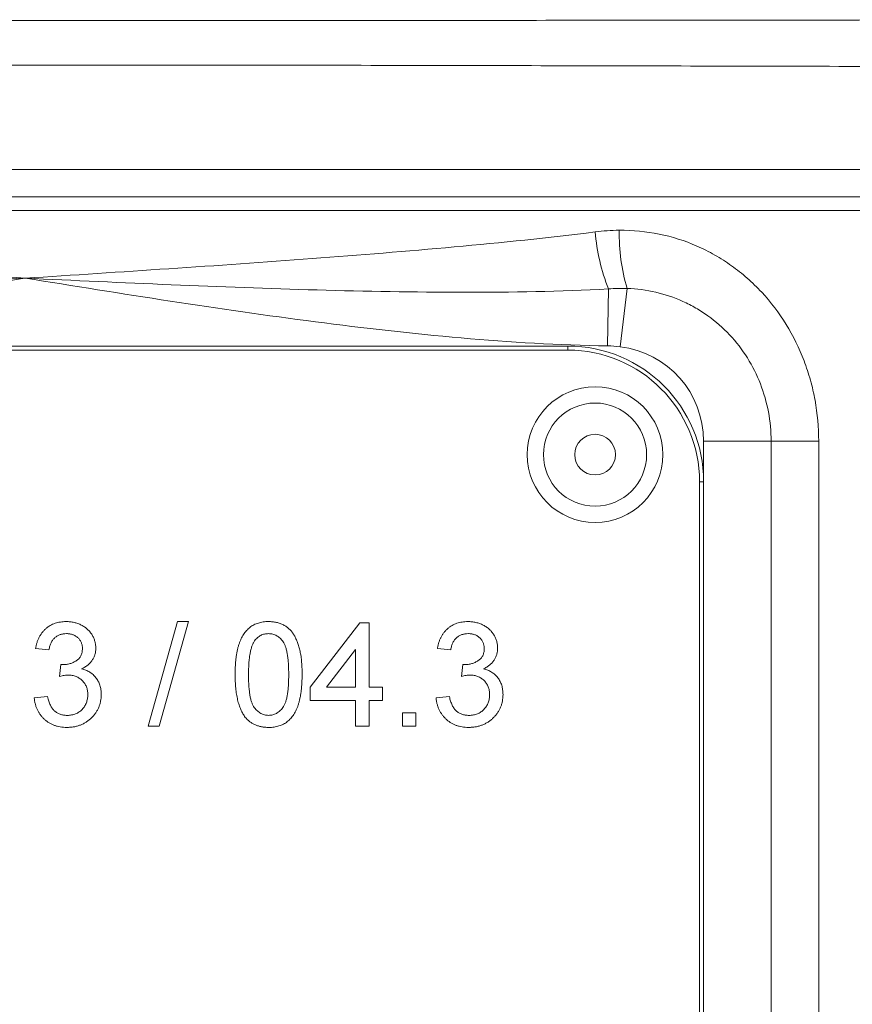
# Model space of a CAD drawing. Header units: millimetres. Extents: x 133 to 1049, y -79 to 877.
# Tile 26 of 28: x 956 to 987, y 765 to 801. Entities that reach past the tile are written whole.
import ezdxf

# ---------------------------------------------------------------- set-up
doc = ezdxf.new("R2010")
doc.units = ezdxf.units.MM

msp = doc.modelspace()

# ---------------------------------------------------------------- linework, layer by layer
at = {"color": 7, "linetype": 'Continuous', "lineweight": 15}
for p, q in [((912.502, 795.389), (1000.305, 795.389)), ((912.721, 794.389), (1000.086, 794.389)), ((1000.305, 793.889), (912.502, 793.889)), ((977.898, 790.994), (977.868, 788.895)), ((978.583, 791.009), (978.324, 788.864)), ((936.404, 788.889), (976.404, 788.889)), ((976.404, 788.739), (936.404, 788.739)), ((976.404, 788.889), (976.404, 788.739)), ((983.89, 785.389), (981.404, 785.389)), ((985.645, 785.389), (983.89, 785.389)), ((981.254, 743.889), (981.254, 783.889)), ((981.254, 783.889), (981.404, 783.889)), ((981.404, 783.889), (981.404, 743.889)), ((960.931, 774.889), (962.016, 778.739)), ((962.424, 778.739), (961.339, 774.889)), ((962.016, 778.739), (962.424, 778.739)), ((966.903, 776.321), (968.729, 778.69)), ((968.729, 778.69), (969.075, 778.69)), ((969.075, 778.69), (969.075, 776.321)), ((957.278, 777.703), (956.784, 777.752)), ((968.581, 777.707), (967.512, 776.321)), ((968.581, 776.321), (968.581, 777.707)), ((972.086, 777.703), (971.592, 777.752)), ((957.668, 776.716), (957.719, 777.16)), ((972.476, 776.716), (972.527, 777.16)), ((966.903, 775.827), (966.903, 776.321)), ((967.512, 776.321), (968.581, 776.321)), ((969.075, 776.321), (969.568, 776.321)), ((969.568, 776.321), (969.568, 775.827)), ((956.735, 775.926), (957.229, 775.975)), ((971.543, 775.926), (972.036, 775.975)), ((968.581, 775.827), (966.903, 775.827)), ((968.581, 774.889), (968.581, 775.827)), ((969.568, 775.827), (969.075, 775.827)), ((969.075, 775.827), (969.075, 774.889)), ((970.309, 775.383), (970.802, 775.383)), ((970.309, 774.889), (970.309, 775.383)), ((970.802, 775.383), (970.802, 774.889)), ((961.339, 774.889), (960.931, 774.889)), ((969.075, 774.889), (968.581, 774.889)), ((970.802, 774.889), (970.309, 774.889))]:
    msp.add_line(p, q, dxfattribs=at)
at = {"color": 8, "linetype": 'Continuous', "lineweight": 15}
for p, q in [((981.404, 783.889), (981.404, 785.389)), ((983.89, 730.66), (983.89, 785.389)), ((985.645, 785.389), (985.645, 731.168))]:
    msp.add_line(p, q, dxfattribs=at)
at = {"color": 7, "linetype": 'Continuous', "lineweight": 15}
for radius in [2.5, 1.9, 0.75]:
    msp.add_circle((977.404, 784.889), radius, dxfattribs=at)
for centre, radius, start, end in [((985.226, 793.83), 7.858, 185.3815, 201.1582), ((985.358, 793.01), 7.064, 178.8268, 196.4532), ((976.404, 783.889), 5, 0, 90), ((976.404, 783.889), 4.85, 0, 90), ((977.904, 785.389), 3.5, 0, 83.1032)]:
    msp.add_arc(centre, radius, start, end, dxfattribs=at)
for points, knots in [([(912.873, 800.912), (912.925, 800.912), (912.979, 800.912), (913.085, 800.912), (913.245, 800.912), (913.618, 800.912), (914.365, 800.911), (915.866, 800.91), (917.164, 800.909), (919.777, 800.907), (921.54, 800.906), (926.887, 800.9), (930.49, 800.896), (937.768, 800.888), (941.443, 800.885), (947.012, 800.88), (948.878, 800.879), (951.69, 800.878), (952.63, 800.877), (954.514, 800.877), (955.46, 800.877), (960.188, 800.877), (963.933, 800.88), (971.355, 800.885), (975.03, 800.888), (980.491, 800.894), (982.303, 800.896), (985.909, 800.9), (987.705, 800.901), (991.27, 800.905), (993.032, 800.907), (995.643, 800.909), (996.509, 800.91), (998.23, 800.911), (999.086, 800.912), (999.935, 800.912)], [0, 0, 0, 0, 0.001953, 0.001953, 0.003906, 0.007812, 0.015625, 0.03125, 0.0625, 0.0625, 0.125, 0.125, 0.25, 0.25, 0.375, 0.375, 0.4375, 0.4375, 0.46875, 0.46875, 0.5, 0.5, 0.625, 0.625, 0.75, 0.75, 0.8125, 0.8125, 0.875, 0.875, 0.9375, 0.9375, 0.96875, 0.96875, 1, 1, 1, 1]), ([(1000.305, 799.163), (1000.198, 799.167), (1000.091, 799.166), (999.877, 799.166), (999.554, 799.167), (998.801, 799.168), (997.287, 799.171), (995.978, 799.174), (993.344, 799.179), (991.567, 799.182), (987.972, 799.19), (986.16, 799.194), (982.522, 799.202), (980.695, 799.206), (975.186, 799.219), (971.479, 799.227), (963.995, 799.239), (960.218, 799.242), (954.498, 799.242), (952.596, 799.241), (948.816, 799.237), (946.935, 799.235), (941.319, 799.226), (937.612, 799.218), (930.27, 799.203), (926.636, 799.194), (921.242, 799.183), (919.464, 799.179), (916.829, 799.174), (915.956, 799.172), (914.655, 799.169), (914.006, 799.168), (913.253, 799.167), (912.931, 799.166), (912.716, 799.166), (912.609, 799.167), (912.502, 799.163)], [0, 0, 0, 0, 0.003906, 0.003906, 0.007812, 0.015625, 0.03125, 0.0625, 0.0625, 0.125, 0.125, 0.1875, 0.1875, 0.25, 0.25, 0.375, 0.375, 0.5, 0.5, 0.5625, 0.5625, 0.625, 0.625, 0.75, 0.75, 0.875, 0.875, 0.9375, 0.9375, 0.96875, 0.96875, 0.984375, 0.992187, 0.996094, 0.996094, 1, 1, 1, 1]), ([(935.404, 793.093), (937.122, 792.874), (938.852, 792.699), (942.329, 792.382), (944.078, 792.242), (947.588, 791.979), (949.347, 791.857), (951.99, 791.679), (952.872, 791.62), (954.637, 791.504), (955.522, 791.447), (956.404, 791.389)], [0, 0, 0, 0, 0.25, 0.25, 0.5, 0.5, 0.75, 0.75, 0.875, 0.875, 1, 1, 1, 1]), ([(977.403, 793.093), (975.685, 792.874), (973.955, 792.699), (970.476, 792.382), (968.726, 792.242), (965.219, 791.979), (963.461, 791.857), (959.937, 791.619), (958.168, 791.504), (956.404, 791.389)], [0, 0, 0, 0, 0.25, 0.25, 0.5, 0.5, 0.75, 0.75, 1, 1, 1, 1]), ([(978.296, 793.155), (978.791, 793.16), (979.286, 793.112), (980.242, 792.917), (980.707, 792.77), (981.383, 792.474), (981.604, 792.363), (982.031, 792.121), (982.237, 791.989), (982.634, 791.705), (982.826, 791.553), (983.196, 791.227), (983.375, 791.054), (983.882, 790.507), (984.183, 790.111), (984.709, 789.257), (984.928, 788.81), (985.194, 788.111), (985.272, 787.874), (985.408, 787.389), (985.464, 787.141), (985.6, 786.398), (985.645, 785.897), (985.645, 785.389)], [0, 0, 0, 0, 0.125, 0.125, 0.25, 0.25, 0.3125, 0.3125, 0.375, 0.375, 0.4375, 0.4375, 0.5, 0.5, 0.625, 0.625, 0.75, 0.75, 0.8125, 0.8125, 0.875, 0.875, 1, 1, 1, 1]), ([(934.909, 790.994), (936.694, 790.9), (938.482, 790.87), (942.062, 790.872), (943.853, 790.905), (949.228, 791.055), (952.816, 791.223), (956.404, 791.389)], [0, 0, 0, 0, 0.25, 0.25, 0.5, 0.5, 1, 1, 1, 1]), ([(934.939, 788.895), (936.742, 788.92), (938.54, 789.031), (942.132, 789.345), (943.922, 789.55), (949.285, 790.247), (952.846, 790.82), (956.404, 791.389)], [0, 0, 0, 0, 0.25, 0.25, 0.5, 0.5, 1, 1, 1, 1]), ([(977.898, 790.994), (976.114, 790.9), (974.326, 790.87), (970.745, 790.872), (968.954, 790.905), (963.579, 791.055), (959.991, 791.223), (956.404, 791.389)], [0, 0, 0, 0, 0.25, 0.25, 0.5, 0.5, 1, 1, 1, 1]), ([(977.868, 788.895), (976.065, 788.92), (974.267, 789.031), (970.676, 789.345), (968.885, 789.55), (963.523, 790.247), (959.961, 790.82), (956.404, 791.389)], [0, 0, 0, 0, 0.25, 0.25, 0.5, 0.5, 1, 1, 1, 1]), ([(983.89, 785.389), (983.89, 785.751), (983.857, 786.109), (983.725, 786.816), (983.625, 787.165), (983.366, 787.829), (983.207, 788.148), (982.825, 788.757), (982.607, 789.04), (982.117, 789.562), (981.849, 789.797), (981.419, 790.106), (981.271, 790.202), (980.964, 790.379), (980.804, 790.461), (980.319, 790.68), (979.985, 790.793), (979.297, 790.952), (978.941, 790.999), (978.583, 791.009)], [0, 0, 0, 0, 0.125, 0.125, 0.25, 0.25, 0.375, 0.375, 0.5, 0.5, 0.625, 0.625, 0.6875, 0.6875, 0.75, 0.75, 0.875, 0.875, 1, 1, 1, 1]), ([(956.784, 777.752), (956.792, 777.79), (956.807, 777.865), (956.838, 777.973), (956.876, 778.075), (956.921, 778.169), (956.972, 778.258), (957.03, 778.339), (957.095, 778.414), (957.167, 778.482), (957.243, 778.543), (957.325, 778.596), (957.412, 778.64), (957.503, 778.676), (957.598, 778.705), (957.698, 778.724), (957.803, 778.737), (957.874, 778.739), (957.91, 778.739)], [0, 0, 0, 0, 0.071042, 0.139355, 0.204975, 0.268354, 0.330157, 0.390696, 0.450899, 0.510969, 0.570761, 0.629453, 0.688414, 0.747571, 0.808283, 0.870023, 0.933805, 1, 1, 1, 1]), ([(957.91, 778.739), (957.961, 778.738), (958.059, 778.735), (958.205, 778.709), (958.344, 778.668), (958.475, 778.61), (958.596, 778.538), (958.704, 778.454), (958.796, 778.357), (958.872, 778.248), (958.93, 778.132), (958.974, 778.012), (959.001, 777.887), (959.004, 777.803), (959.006, 777.761)], [0, 0, 0, 0, 0.092037, 0.180974, 0.269397, 0.357388, 0.443619, 0.526488, 0.607493, 0.688023, 0.767897, 0.845559, 0.922544, 1, 1, 1, 1]), ([(964.139, 776.788), (964.139, 776.843), (964.14, 776.951), (964.146, 777.109), (964.157, 777.258), (964.173, 777.4), (964.191, 777.534), (964.215, 777.66), (964.243, 777.779), (964.275, 777.889), (964.312, 777.993), (964.352, 778.089), (964.398, 778.179), (964.446, 778.263), (964.501, 778.339), (964.558, 778.409), (964.62, 778.472), (964.686, 778.529), (964.757, 778.579), (964.832, 778.622), (964.911, 778.658), (964.995, 778.687), (965.083, 778.711), (965.176, 778.728), (965.273, 778.738), (965.339, 778.739), (965.373, 778.739)], [0, 0, 0, 0, 0.063106, 0.123598, 0.18095, 0.235231, 0.287063, 0.336277, 0.382622, 0.426568, 0.468161, 0.508195, 0.546568, 0.583435, 0.619186, 0.653542, 0.687322, 0.720583, 0.753387, 0.786413, 0.819528, 0.853564, 0.888323, 0.924006, 0.961355, 1, 1, 1, 1]), ([(965.373, 778.739), (965.422, 778.738), (965.519, 778.735), (965.661, 778.711), (965.795, 778.673), (965.92, 778.619), (966.035, 778.55), (966.138, 778.467), (966.226, 778.369), (966.302, 778.258), (966.368, 778.134), (966.426, 777.998), (966.478, 777.849), (966.517, 777.717), (966.543, 777.602), (966.56, 777.507), (966.575, 777.405), (966.586, 777.296), (966.596, 777.179), (966.602, 777.055), (966.606, 776.924), (966.607, 776.834), (966.607, 776.788)], [0, 0, 0, 0, 0.05672, 0.111428, 0.164271, 0.216334, 0.267283, 0.317412, 0.367322, 0.418222, 0.471412, 0.527968, 0.588059, 0.652207, 0.686415, 0.723278, 0.762621, 0.804746, 0.849458, 0.89672, 0.946894, 1, 1, 1, 1]), ([(971.592, 777.752), (971.6, 777.79), (971.615, 777.865), (971.646, 777.973), (971.683, 778.075), (971.729, 778.169), (971.779, 778.258), (971.838, 778.339), (971.902, 778.414), (971.974, 778.482), (972.051, 778.543), (972.133, 778.596), (972.219, 778.64), (972.31, 778.676), (972.406, 778.705), (972.506, 778.724), (972.611, 778.737), (972.682, 778.739), (972.718, 778.739)], [0, 0, 0, 0, 0.071042, 0.139355, 0.204975, 0.268354, 0.330157, 0.390696, 0.450899, 0.510969, 0.570761, 0.629453, 0.688414, 0.747571, 0.808283, 0.870023, 0.933805, 1, 1, 1, 1]), ([(972.718, 778.739), (972.768, 778.738), (972.867, 778.735), (973.012, 778.709), (973.152, 778.668), (973.283, 778.61), (973.404, 778.538), (973.512, 778.454), (973.603, 778.357), (973.679, 778.248), (973.738, 778.132), (973.782, 778.012), (973.808, 777.887), (973.812, 777.803), (973.813, 777.761)], [0, 0, 0, 0, 0.092037, 0.180974, 0.269397, 0.357388, 0.443619, 0.526488, 0.607493, 0.688023, 0.767897, 0.845559, 0.922544, 1, 1, 1, 1]), ([(957.926, 778.295), (957.885, 778.293), (957.805, 778.29), (957.691, 778.262), (957.587, 778.215), (957.51, 778.16), (957.456, 778.108), (957.419, 778.064), (957.386, 778.015), (957.356, 777.962), (957.331, 777.903), (957.308, 777.841), (957.291, 777.773), (957.282, 777.727), (957.278, 777.703)], [0, 0, 0, 0, 0.127797, 0.246795, 0.362284, 0.477652, 0.536237, 0.59559, 0.656344, 0.719085, 0.784349, 0.852876, 0.924551, 1, 1, 1, 1]), ([(958.512, 777.744), (958.512, 777.764), (958.511, 777.802), (958.503, 777.858), (958.49, 777.911), (958.472, 777.962), (958.449, 778.011), (958.421, 778.057), (958.388, 778.1), (958.349, 778.14), (958.307, 778.176), (958.261, 778.208), (958.212, 778.235), (958.16, 778.256), (958.106, 778.275), (958.048, 778.286), (957.988, 778.294), (957.947, 778.295), (957.926, 778.295)], [0, 0, 0, 0, 0.065055, 0.127229, 0.18801, 0.246984, 0.306666, 0.365782, 0.426171, 0.487872, 0.549751, 0.611203, 0.672846, 0.734955, 0.797976, 0.862556, 0.929817, 1, 1, 1, 1]), ([(965.367, 778.295), (965.342, 778.294), (965.292, 778.293), (965.218, 778.28), (965.148, 778.26), (965.082, 778.23), (965.019, 778.193), (964.96, 778.148), (964.905, 778.093), (964.872, 778.052), (964.855, 778.031)], [0, 0, 0, 0, 0.127683, 0.251774, 0.372806, 0.492736, 0.614015, 0.73716, 0.865588, 1, 1, 1, 1]), ([(966.113, 776.79), (966.113, 776.862), (966.112, 777.001), (966.102, 777.2), (966.086, 777.379), (966.064, 777.54), (966.035, 777.682), (966, 777.805), (965.959, 777.909), (965.909, 777.995), (965.854, 778.067), (965.796, 778.127), (965.735, 778.18), (965.668, 778.221), (965.599, 778.255), (965.525, 778.278), (965.447, 778.293), (965.395, 778.294), (965.367, 778.295)], [0, 0, 0, 0, 0.115634, 0.221551, 0.317061, 0.403168, 0.480202, 0.547673, 0.607062, 0.658681, 0.705753, 0.75012, 0.792591, 0.833879, 0.874776, 0.915623, 0.956879, 1, 1, 1, 1]), ([(972.734, 778.295), (972.692, 778.293), (972.612, 778.29), (972.498, 778.262), (972.395, 778.215), (972.318, 778.16), (972.264, 778.108), (972.227, 778.064), (972.193, 778.015), (972.164, 777.962), (972.139, 777.903), (972.116, 777.841), (972.098, 777.773), (972.09, 777.727), (972.086, 777.703)], [0, 0, 0, 0, 0.127797, 0.246795, 0.362284, 0.477652, 0.536237, 0.59559, 0.656344, 0.719085, 0.784349, 0.852876, 0.924551, 1, 1, 1, 1]), ([(973.32, 777.744), (973.319, 777.764), (973.319, 777.802), (973.311, 777.858), (973.298, 777.911), (973.28, 777.962), (973.257, 778.011), (973.228, 778.057), (973.195, 778.1), (973.157, 778.14), (973.114, 778.176), (973.069, 778.208), (973.02, 778.235), (972.968, 778.256), (972.914, 778.275), (972.856, 778.286), (972.796, 778.294), (972.755, 778.295), (972.734, 778.295)], [0, 0, 0, 0, 0.065055, 0.127229, 0.18801, 0.246984, 0.306666, 0.365782, 0.426171, 0.487872, 0.549751, 0.611203, 0.672846, 0.734955, 0.797976, 0.862556, 0.929817, 1, 1, 1, 1]), ([(957.79, 777.154), (957.835, 777.156), (957.924, 777.16), (958.054, 777.187), (958.177, 777.234), (958.273, 777.285), (958.342, 777.337), (958.388, 777.38), (958.426, 777.429), (958.458, 777.482), (958.482, 777.541), (958.5, 777.605), (958.509, 777.673), (958.511, 777.72), (958.512, 777.744)], [0, 0, 0, 0, 0.129144, 0.254767, 0.378248, 0.503463, 0.565012, 0.624901, 0.683662, 0.742754, 0.802503, 0.865204, 0.930696, 1, 1, 1, 1]), ([(959.006, 777.761), (959.004, 777.721), (959.001, 777.642), (958.975, 777.526), (958.933, 777.417), (958.875, 777.313), (958.8, 777.218), (958.709, 777.132), (958.602, 777.057), (958.522, 777.017), (958.48, 776.997)], [0, 0, 0, 0, 0.121951, 0.240787, 0.35855, 0.479066, 0.601519, 0.727551, 0.859932, 1, 1, 1, 1]), ([(964.855, 778.031), (964.837, 778.001), (964.798, 777.936), (964.755, 777.823), (964.717, 777.694), (964.685, 777.548), (964.662, 777.383), (964.644, 777.201), (964.635, 777.001), (964.633, 776.862), (964.632, 776.79)], [0, 0, 0, 0, 0.083889, 0.177155, 0.282516, 0.399994, 0.529487, 0.6728, 0.829535, 1, 1, 1, 1]), ([(972.598, 777.154), (972.643, 777.156), (972.732, 777.16), (972.862, 777.187), (972.984, 777.234), (973.08, 777.285), (973.149, 777.337), (973.196, 777.38), (973.233, 777.429), (973.266, 777.482), (973.289, 777.541), (973.307, 777.605), (973.317, 777.673), (973.319, 777.72), (973.32, 777.744)], [0, 0, 0, 0, 0.129144, 0.254767, 0.378248, 0.503463, 0.565012, 0.624901, 0.683662, 0.742754, 0.802503, 0.865204, 0.930696, 1, 1, 1, 1]), ([(973.813, 777.761), (973.812, 777.721), (973.808, 777.642), (973.783, 777.526), (973.74, 777.417), (973.683, 777.313), (973.608, 777.218), (973.517, 777.132), (973.409, 777.057), (973.329, 777.017), (973.288, 776.997)], [0, 0, 0, 0, 0.121951, 0.240787, 0.35855, 0.479066, 0.601519, 0.727551, 0.859932, 1, 1, 1, 1]), ([(957.719, 777.16), (957.732, 777.158), (957.756, 777.156), (957.78, 777.155), (957.79, 777.154)], [0, 0, 0, 0, 0.566041, 1, 1, 1, 1]), ([(958.48, 776.997), (958.508, 776.99), (958.562, 776.977), (958.64, 776.948), (958.714, 776.916), (958.782, 776.877), (958.847, 776.834), (958.906, 776.784), (958.962, 776.73), (959.012, 776.671), (959.057, 776.606), (959.096, 776.538), (959.129, 776.466), (959.157, 776.39), (959.177, 776.31), (959.192, 776.225), (959.201, 776.138), (959.202, 776.078), (959.203, 776.048)], [0, 0, 0, 0, 0.065804, 0.128892, 0.190547, 0.251142, 0.310574, 0.370006, 0.429613, 0.489426, 0.54953, 0.610418, 0.671236, 0.733005, 0.796784, 0.861875, 0.929917, 1, 1, 1, 1]), ([(972.527, 777.16), (972.54, 777.158), (972.564, 777.156), (972.587, 777.155), (972.598, 777.154)], [0, 0, 0, 0, 0.566041, 1, 1, 1, 1]), ([(973.288, 776.997), (973.316, 776.99), (973.37, 776.977), (973.447, 776.948), (973.521, 776.916), (973.59, 776.877), (973.655, 776.834), (973.714, 776.784), (973.77, 776.73), (973.82, 776.671), (973.865, 776.606), (973.904, 776.538), (973.937, 776.466), (973.964, 776.39), (973.985, 776.31), (973.999, 776.225), (974.009, 776.138), (974.01, 776.078), (974.011, 776.048)], [0, 0, 0, 0, 0.065804, 0.128892, 0.190547, 0.251142, 0.310574, 0.370006, 0.429613, 0.489426, 0.54953, 0.610418, 0.671236, 0.733005, 0.796784, 0.861875, 0.929917, 1, 1, 1, 1]), ([(957.988, 776.768), (957.965, 776.767), (957.917, 776.766), (957.841, 776.755), (957.757, 776.739), (957.699, 776.724), (957.668, 776.716)], [0, 0, 0, 0, 0.209398, 0.446747, 0.708279, 1, 1, 1, 1]), ([(958.709, 776.052), (958.709, 776.077), (958.708, 776.127), (958.697, 776.2), (958.682, 776.27), (958.66, 776.336), (958.631, 776.399), (958.595, 776.458), (958.554, 776.514), (958.506, 776.566), (958.455, 776.614), (958.398, 776.655), (958.338, 776.69), (958.275, 776.718), (958.208, 776.741), (958.138, 776.757), (958.064, 776.766), (958.013, 776.767), (957.988, 776.768)], [0, 0, 0, 0, 0.067059, 0.131285, 0.193684, 0.254469, 0.31474, 0.375445, 0.435955, 0.498236, 0.560518, 0.621574, 0.681935, 0.742822, 0.804248, 0.867457, 0.932265, 1, 1, 1, 1]), ([(964.513, 775.211), (964.482, 775.255), (964.42, 775.346), (964.346, 775.5), (964.28, 775.671), (964.229, 775.86), (964.188, 776.067), (964.159, 776.291), (964.143, 776.534), (964.14, 776.701), (964.139, 776.788)], [0, 0, 0, 0, 0.097421, 0.200886, 0.311172, 0.429798, 0.55774, 0.694715, 0.84213, 1, 1, 1, 1]), ([(964.632, 776.79), (964.633, 776.716), (964.634, 776.574), (964.644, 776.371), (964.661, 776.189), (964.683, 776.026), (964.712, 775.883), (964.749, 775.761), (964.791, 775.657), (964.843, 775.573), (964.899, 775.505), (964.957, 775.446), (965.019, 775.396), (965.083, 775.355), (965.151, 775.323), (965.223, 775.3), (965.297, 775.287), (965.347, 775.285), (965.373, 775.284)], [0, 0, 0, 0, 0.118406, 0.226654, 0.324092, 0.411705, 0.489026, 0.556909, 0.616233, 0.667349, 0.713512, 0.757697, 0.799493, 0.839976, 0.879886, 0.919149, 0.959227, 1, 1, 1, 1]), ([(965.373, 775.284), (965.398, 775.285), (965.449, 775.287), (965.523, 775.3), (965.594, 775.324), (965.662, 775.355), (965.727, 775.396), (965.788, 775.447), (965.847, 775.506), (965.903, 775.575), (965.955, 775.658), (965.996, 775.762), (966.033, 775.885), (966.063, 776.027), (966.085, 776.19), (966.102, 776.372), (966.112, 776.574), (966.113, 776.716), (966.113, 776.79)], [0, 0, 0, 0, 0.040786, 0.080878, 0.120281, 0.160204, 0.200481, 0.242551, 0.28675, 0.333247, 0.38438, 0.443724, 0.51163, 0.588977, 0.676211, 0.773681, 0.881555, 1, 1, 1, 1]), ([(966.607, 776.788), (966.606, 776.733), (966.605, 776.626), (966.599, 776.47), (966.588, 776.321), (966.574, 776.18), (966.555, 776.047), (966.531, 775.921), (966.503, 775.803), (966.472, 775.693), (966.436, 775.589), (966.395, 775.493), (966.35, 775.403), (966.301, 775.319), (966.247, 775.243), (966.19, 775.172), (966.128, 775.108), (966.062, 775.052), (965.991, 775.001), (965.916, 774.958), (965.836, 774.922), (965.752, 774.892), (965.664, 774.869), (965.571, 774.852), (965.473, 774.841), (965.407, 774.84), (965.373, 774.84)], [0, 0, 0, 0, 0.062873, 0.122835, 0.179654, 0.233956, 0.285547, 0.334519, 0.380623, 0.42453, 0.466442, 0.506515, 0.544793, 0.581846, 0.617462, 0.65208, 0.685893, 0.719187, 0.752193, 0.785251, 0.818667, 0.852836, 0.887628, 0.923636, 0.961022, 1, 1, 1, 1]), ([(972.795, 776.768), (972.773, 776.767), (972.724, 776.766), (972.648, 776.755), (972.564, 776.739), (972.506, 776.724), (972.476, 776.716)], [0, 0, 0, 0, 0.209398, 0.446747, 0.708279, 1, 1, 1, 1]), ([(973.517, 776.052), (973.517, 776.077), (973.516, 776.127), (973.505, 776.2), (973.49, 776.27), (973.467, 776.336), (973.439, 776.399), (973.403, 776.458), (973.362, 776.514), (973.314, 776.566), (973.262, 776.614), (973.206, 776.655), (973.146, 776.69), (973.082, 776.718), (973.015, 776.741), (972.945, 776.757), (972.871, 776.766), (972.821, 776.767), (972.795, 776.768)], [0, 0, 0, 0, 0.067059, 0.131285, 0.193684, 0.254469, 0.31474, 0.375445, 0.435955, 0.498236, 0.560518, 0.621574, 0.681935, 0.742822, 0.804248, 0.867457, 0.932265, 1, 1, 1, 1]), ([(957.933, 774.84), (957.892, 774.841), (957.813, 774.843), (957.696, 774.856), (957.585, 774.88), (957.478, 774.914), (957.378, 774.956), (957.282, 775.008), (957.192, 775.07), (957.108, 775.141), (957.031, 775.219), (956.961, 775.303), (956.902, 775.394), (956.849, 775.489), (956.807, 775.59), (956.774, 775.697), (956.749, 775.809), (956.74, 775.887), (956.735, 775.926)], [0, 0, 0, 0, 0.067786, 0.133395, 0.196946, 0.258897, 0.319798, 0.380228, 0.441023, 0.502893, 0.564824, 0.625203, 0.685633, 0.746063, 0.807361, 0.869312, 0.933798, 1, 1, 1, 1]), ([(957.229, 775.975), (957.235, 775.946), (957.248, 775.888), (957.272, 775.806), (957.299, 775.73), (957.329, 775.66), (957.362, 775.597), (957.398, 775.541), (957.438, 775.49), (957.48, 775.446), (957.527, 775.408), (957.576, 775.374), (957.63, 775.347), (957.686, 775.323), (957.747, 775.307), (957.812, 775.293), (957.88, 775.285), (957.927, 775.285), (957.951, 775.284)], [0, 0, 0, 0, 0.082554, 0.159736, 0.233119, 0.301668, 0.365757, 0.426433, 0.484172, 0.539528, 0.593126, 0.647011, 0.701401, 0.756557, 0.813868, 0.873077, 0.934972, 1, 1, 1, 1]), ([(959.203, 776.048), (959.202, 776.006), (959.2, 775.925), (959.183, 775.805), (959.154, 775.69), (959.115, 775.58), (959.064, 775.475), (959.002, 775.375), (958.928, 775.28), (958.845, 775.19), (958.752, 775.108), (958.653, 775.036), (958.547, 774.975), (958.436, 774.926), (958.319, 774.887), (958.196, 774.859), (958.066, 774.843), (957.978, 774.841), (957.933, 774.84)], [0, 0, 0, 0, 0.063505, 0.124807, 0.184923, 0.24438, 0.30378, 0.363596, 0.42484, 0.487854, 0.551505, 0.613853, 0.675635, 0.737732, 0.800414, 0.864656, 0.930983, 1, 1, 1, 1]), ([(957.951, 775.284), (957.979, 775.285), (958.033, 775.285), (958.113, 775.297), (958.189, 775.313), (958.261, 775.337), (958.327, 775.37), (958.39, 775.407), (958.449, 775.452), (958.503, 775.504), (958.551, 775.561), (958.594, 775.621), (958.629, 775.685), (958.659, 775.751), (958.681, 775.822), (958.697, 775.895), (958.708, 775.972), (958.709, 776.025), (958.709, 776.052)], [0, 0, 0, 0, 0.069457, 0.135649, 0.199607, 0.261428, 0.322097, 0.38238, 0.443259, 0.504962, 0.566849, 0.627624, 0.687496, 0.747368, 0.808187, 0.870142, 0.933725, 1, 1, 1, 1]), ([(972.74, 774.84), (972.7, 774.841), (972.621, 774.843), (972.504, 774.856), (972.392, 774.88), (972.286, 774.914), (972.185, 774.956), (972.09, 775.008), (972, 775.07), (971.916, 775.141), (971.838, 775.219), (971.768, 775.303), (971.71, 775.394), (971.657, 775.489), (971.615, 775.59), (971.582, 775.697), (971.557, 775.809), (971.547, 775.887), (971.543, 775.926)], [0, 0, 0, 0, 0.067786, 0.133395, 0.196946, 0.258897, 0.319798, 0.380228, 0.441023, 0.502893, 0.564824, 0.625203, 0.685633, 0.746063, 0.807361, 0.869312, 0.933798, 1, 1, 1, 1]), ([(972.036, 775.975), (972.043, 775.946), (972.056, 775.888), (972.08, 775.806), (972.107, 775.73), (972.137, 775.66), (972.17, 775.597), (972.206, 775.541), (972.245, 775.49), (972.288, 775.446), (972.334, 775.408), (972.384, 775.374), (972.437, 775.347), (972.494, 775.323), (972.555, 775.307), (972.619, 775.293), (972.688, 775.285), (972.734, 775.285), (972.758, 775.284)], [0, 0, 0, 0, 0.082554, 0.159736, 0.233119, 0.301668, 0.365757, 0.426433, 0.484172, 0.539528, 0.593126, 0.647011, 0.701401, 0.756557, 0.813868, 0.873077, 0.934972, 1, 1, 1, 1]), ([(974.011, 776.048), (974.01, 776.006), (974.008, 775.925), (973.99, 775.805), (973.962, 775.69), (973.922, 775.58), (973.872, 775.475), (973.81, 775.375), (973.736, 775.28), (973.652, 775.19), (973.56, 775.108), (973.461, 775.036), (973.355, 774.975), (973.244, 774.926), (973.126, 774.887), (973.003, 774.859), (972.874, 774.843), (972.785, 774.841), (972.74, 774.84)], [0, 0, 0, 0, 0.063505, 0.124807, 0.184923, 0.24438, 0.30378, 0.363596, 0.42484, 0.487854, 0.551505, 0.613853, 0.675635, 0.737732, 0.800414, 0.864656, 0.930983, 1, 1, 1, 1]), ([(972.758, 775.284), (972.786, 775.285), (972.841, 775.285), (972.921, 775.297), (972.997, 775.313), (973.068, 775.337), (973.135, 775.37), (973.198, 775.407), (973.257, 775.452), (973.311, 775.504), (973.359, 775.561), (973.402, 775.621), (973.437, 775.685), (973.467, 775.751), (973.489, 775.822), (973.505, 775.895), (973.516, 775.972), (973.517, 776.025), (973.517, 776.052)], [0, 0, 0, 0, 0.069457, 0.135649, 0.199607, 0.261428, 0.322097, 0.38238, 0.443259, 0.504962, 0.566849, 0.627624, 0.687496, 0.747368, 0.808187, 0.870142, 0.933725, 1, 1, 1, 1]), ([(965.373, 774.84), (965.328, 774.841), (965.242, 774.844), (965.115, 774.861), (964.996, 774.89), (964.884, 774.93), (964.779, 774.983), (964.683, 775.048), (964.592, 775.122), (964.539, 775.181), (964.513, 775.211)], [0, 0, 0, 0, 0.137903, 0.268873, 0.395178, 0.517089, 0.636743, 0.756222, 0.876628, 1, 1, 1, 1])]:
    msp.add_open_spline(points, degree=3, knots=knots, dxfattribs=at)
for points in [[(977.403, 793.093), (977.7, 793.131), (977.997, 793.152), (978.296, 793.155)], [(978.583, 791.009), (978.355, 791.017), (978.126, 791.012), (977.898, 790.994)], [(978.324, 788.864), (978.173, 788.882), (978.021, 788.893), (977.868, 788.895)]]:
    msp.add_open_spline(points, degree=3, dxfattribs=at)

doc.saveas('drawing.dxf')
